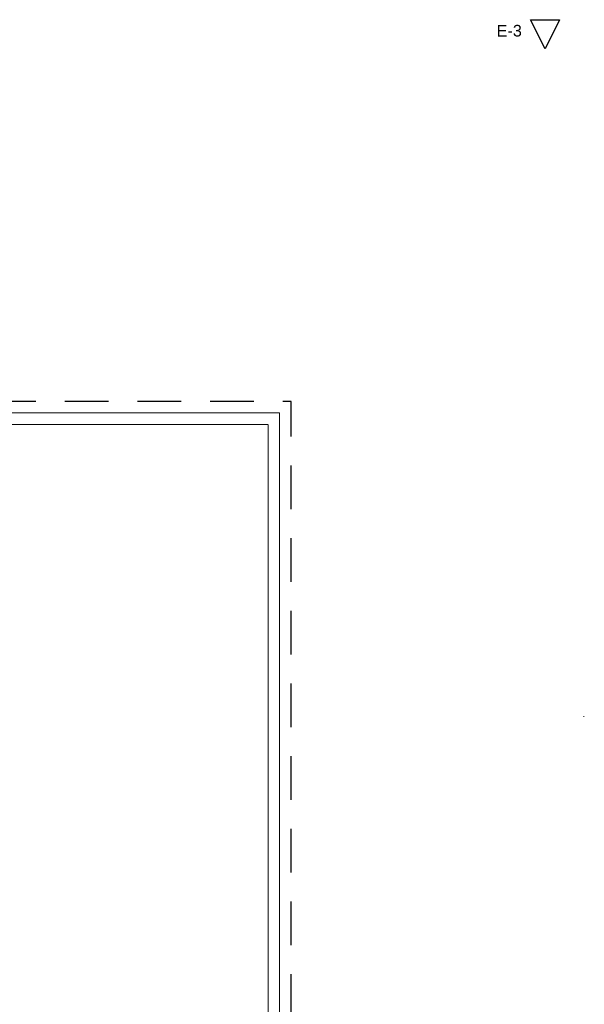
# Model space of a CAD drawing. Header units: millimetres. Extents: x -44596 to 32114, y 34976 to 82978.
# Tile 37 of 63: x 22665 to 24608, y 57447 to 60835. Entities that reach past the tile are written whole.
import ezdxf

# ---------------------------------------------------------------- set-up
doc = ezdxf.new("R2010")
doc.units = ezdxf.units.MM
doc.header["$MEASUREMENT"] = 0
for name, pattern in [('Przerywana długa', [250, 150, -100]), ('SOLID_LINE_KOPIA', [40, 10, -10, 10, -10]), ('Wipeout_Contour', [100, 0, -100])]:
    doc.linetypes.add(name, pattern=pattern)
for name, color, linetype in [('410-Fundamenty', 7, 'Continuous'), ('850-Znaczniki robocze', 7, 'Continuous'), ('MF_OKNA', 7, 'Continuous'), ('Nowe_299-A Wymiary Opisy_Nr_pióra__6', 7, 'Continuous')]:
    doc.layers.add(name, color=color, linetype=linetype)
doc.styles.add('GENERATED_STYLE_2', font='txt')

msp = doc.modelspace()

# ---------------------------------------------------------------- linework, layer by layer
at = {"layer": 'MF_OKNA', "color": 251, "linetype": 'SOLID_LINE_KOPIA', "lineweight": 13}
msp.add_line((24607.9, 58437.5), (24605.4, 58437.5), dxfattribs=at)

# ---------------------------------------------------------------- texts
at = {"layer": '850-Znaczniki robocze', "color": 251, "lineweight": 25, "insert": (24393, 60776.4), "char_height": 40, "attachment_point": 9, "style": 'GENERATED_STYLE_2'}
msp.add_mtext('\\A1;{\\pqr;\\fArial|b0|i0|c238|p38;E-3}', dxfattribs=at)

# ---------------------------------------------------------------- wipeouts: each hides what was drawn before it
at = {"color": 251, "linetype": 'Wipeout_Contour', "lineweight": 0, "ltscale": 255324.375332}
msp.add_wipeout([(22635.2, 59476.5), (23559.2, 59476.5), (23559.2, 59481.5), (22635.2, 59481.5)], dxfattribs=at).dxf.layer = '410-Fundamenty'
at = {"color": 251, "linetype": 'Wipeout_Contour', "lineweight": 0, "ltscale": 251411.264683}
msp.add_wipeout([(23559.2, 57045.5), (23559.2, 59441.5), (23554.2, 59441.5), (23554.2, 57045.5)], dxfattribs=at).dxf.layer = '410-Fundamenty'
at = {"color": 251, "linetype": 'Wipeout_Contour', "lineweight": 0, "ltscale": 196698.909342}
msp.add_wipeout([(24423, 60834.8), (24523, 60834.8), (24473, 60734.8)], dxfattribs=at).dxf.layer = '850-Znaczniki robocze'

# ---------------------------------------------------------------- next in the draw order: linework, layer by layer
at = {"layer": '850-Znaczniki robocze', "color": 251, "linetype": 'Continuous', "lineweight": 25}
for p, q in [((24473, 60734.8), (24423, 60834.8)), ((24423, 60834.8), (24523, 60834.8)), ((24523, 60834.8), (24473, 60734.8))]:
    msp.add_line(p, q, dxfattribs=at)

# ---------------------------------------------------------------- next in the draw order: wipeouts: each hides what was drawn before it
at = {"color": 251, "linetype": 'Wipeout_Contour', "lineweight": 0, "ltscale": 255305.738937}
msp.add_wipeout([(22635.2, 59471.5), (23559.2, 59471.5), (23559.2, 59476.5), (22635.2, 59476.5)], dxfattribs=at).dxf.layer = '410-Fundamenty'
at = {"color": 251, "linetype": 'Wipeout_Contour', "lineweight": 0, "ltscale": 251403.746612}
msp.add_wipeout([(23554.2, 57045.5), (23554.2, 59441.5), (23549.2, 59441.5), (23549.2, 57045.5)], dxfattribs=at).dxf.layer = '410-Fundamenty'

# ---------------------------------------------------------------- next in the draw order: wipeouts: each hides what was drawn before it
at = {"color": 251, "linetype": 'Wipeout_Contour', "lineweight": 0, "ltscale": 255287.102747}
msp.add_wipeout([(22635.2, 59466.5), (23559.2, 59466.5), (23559.2, 59471.5), (22635.2, 59471.5)], dxfattribs=at).dxf.layer = '410-Fundamenty'
at = {"color": 251, "linetype": 'Wipeout_Contour', "lineweight": 0, "ltscale": 251396.229908}
msp.add_wipeout([(23549.2, 57045.5), (23549.2, 59441.5), (23544.2, 59441.5), (23544.2, 57045.5)], dxfattribs=at).dxf.layer = '410-Fundamenty'

# ---------------------------------------------------------------- next in the draw order: wipeouts: each hides what was drawn before it
at = {"color": 251, "linetype": 'Wipeout_Contour', "lineweight": 0, "ltscale": 251373.691984}
msp.add_wipeout([(23544.2, 57045.5), (23544.2, 59441.5), (23519.2, 59441.5), (23519.2, 57045.5)], dxfattribs=at).dxf.layer = '410-Fundamenty'

# ---------------------------------------------------------------- next in the draw order: linework, layer by layer
at = {"layer": '410-Fundamenty', "color": 251, "linetype": 'Continuous', "lineweight": 13, "flags": 128}
for points in [[(23519.2, 59441.5), (23519.2, 57045.5)], [(23559.2, 57045.5), (23559.2, 59441.5)]]:
    msp.add_lwpolyline(points, dxfattribs=at)

# ---------------------------------------------------------------- next in the draw order: wipeouts: each hides what was drawn before it
at = {"color": 251, "linetype": 'Wipeout_Contour', "lineweight": 0, "ltscale": 255231.195932}
msp.add_wipeout([(22635.2, 59441.5), (23559.2, 59441.5), (23559.2, 59466.5), (22635.2, 59466.5)], dxfattribs=at).dxf.layer = '410-Fundamenty'

# ---------------------------------------------------------------- next in the draw order: linework, layer by layer
at = {"layer": '410-Fundamenty', "color": 251, "linetype": 'Continuous', "lineweight": 13, "flags": 128}
for points in [[(23559.2, 59481.5), (18628.2, 59481.5)], [(23559.2, 59481.5), (23559.2, 59476.5)], [(23559.2, 59476.5), (23559.2, 59471.5)], [(23559.2, 59471.5), (23559.2, 59466.5)], [(23559.2, 59466.5), (23559.2, 59441.5)], [(22635.2, 59441.5), (23519.2, 59441.5)]]:
    msp.add_lwpolyline(points, dxfattribs=at)
at = {"layer": 'Nowe_299-A Wymiary Opisy_Nr_pióra__6', "color": 251, "linetype": 'Przerywana długa', "lineweight": 30, "flags": 128}
msp.add_lwpolyline([(18588.2, 59521.5), (18588.2, 56681.5), (21947.2, 56681.5), (21947.2, 56217.5), (23245.2, 56217.5), (23245.2, 56297.5), (23550.2, 56297.5), (23550.2, 56486.3), (23550.2, 56728), (23551.2, 56728), (23550.2, 56728), (23550.3, 57025.5), (23599.2, 57025.5), (23599.2, 59521.5)], close=True, dxfattribs=at)

doc.saveas('drawing.dxf')
